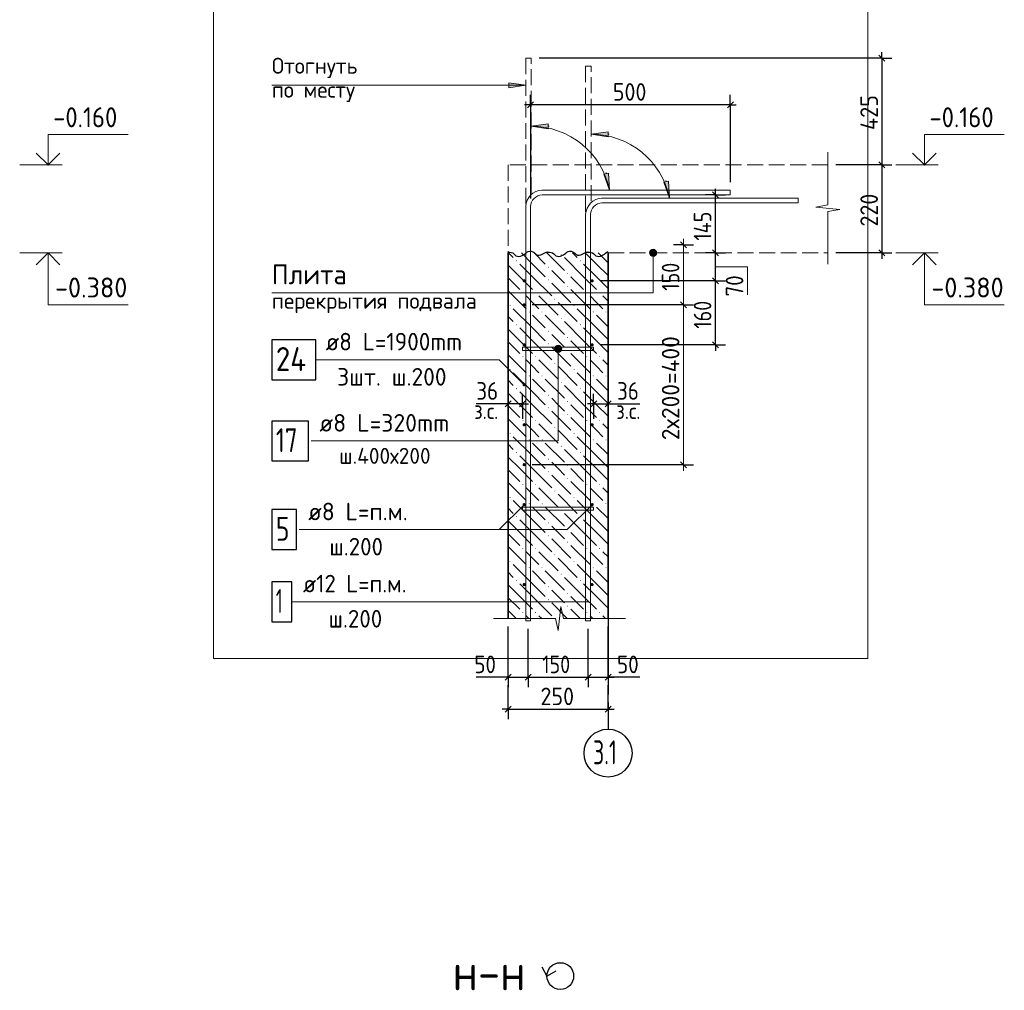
# Model space of a CAD drawing. Header units: millimetres. Extents: x 0 to 59400, y 0 to 42000.
# Tile 9 of 28: x 21762 to 34081, y 14978 to 27120. Entities that reach past the tile are written whole.
import ezdxf

# ---------------------------------------------------------------- set-up
doc = ezdxf.new("R2010")
doc.units = ezdxf.units.MM
doc.linetypes.add('______2', pattern=[270, 200, -70])
doc.linetypes.add('______5', pattern=[1100, 800, -100, 100, -100])
for name, color, linetype, lineweight in [('Standard', 7, 'Continuous', 25), ('ЖБ Перекрытие верхний уровень', 7, '______2', 25), ('ЖБ Стена верхний уровень', 7, 'Continuous', 35), ('Заголовок чертежа', 7, 'Continuous', 25), ('Позиционная метка диаметр_ шаг', 7, 'Continuous', 13), ('Позиционная метка линия выноска', 7, 'Continuous', 13), ('Примечания', 7, 'Continuous', 13), ('Стена фоновая арматура У1', 7, 'Continuous', 18), ('Стена фоновая арматура Х1', 7, 'Continuous', 35), ('Стена фоновая затяжка С-обр.', 52, 'Continuous', 25)]:
    doc.layers.add(name, color=color, linetype=linetype, lineweight=lineweight)
doc.layers.add('Оси', color=7, linetype='______5')
doc.layers.add('Размерная выноска', color=7, linetype='Continuous')
doc.layers.add('Стена ДОП арматура У', color=7, linetype='Continuous', lineweight=35, true_color=0x5a2814)
doc.styles.add('ISOCPEUR', font='txt')

msp = doc.modelspace()

# ---------------------------------------------------------------- hatches: boundary and pattern name
at = {"layer": 'ЖБ Стена верхний уровень', "linetype": 'Continuous', "lineweight": 18, "transparency": 33554687}
for points in [[(28531, 24184), (28538, 24191), (28544, 24184), (28538, 24178)], [(27971, 24104), (27978, 24111), (27984, 24104), (27978, 24098)], [(28371, 24024), (28378, 24031), (28384, 24024), (28378, 24018)], [(28771, 24104), (28778, 24111), (28784, 24104), (28778, 24098)], [(28611, 23944), (28618, 23951), (28624, 23944), (28618, 23938)], [(28371, 23864), (28378, 23871), (28384, 23864), (28378, 23858)], [(28611, 23784), (28618, 23791), (28624, 23784), (28618, 23778)], [(28051, 23704), (28058, 23711), (28064, 23704), (28058, 23698)], [(28211, 23704), (28218, 23711), (28224, 23704), (28218, 23698)], [(28851, 23704), (28858, 23711), (28864, 23704), (28858, 23698)], [(29011, 23704), (29018, 23711), (29024, 23704), (29018, 23698)], [(27891, 23544), (27898, 23551), (27904, 23544), (27898, 23538)], [(28451, 23624), (28458, 23631), (28464, 23624), (28458, 23618)], [(28691, 23544), (28698, 23551), (28704, 23544), (28698, 23538)], [(28131, 23464), (28138, 23471), (28144, 23464), (28138, 23458)], [(28291, 23464), (28298, 23471), (28304, 23464), (28298, 23458)], [(28931, 23464), (28938, 23471), (28944, 23464), (28938, 23458)], [(29091, 23464), (29098, 23471), (29104, 23464), (29098, 23458)], [(27971, 23304), (27978, 23311), (27984, 23304), (27978, 23298)], [(28531, 23384), (28538, 23391), (28544, 23384), (28538, 23378)], [(28771, 23304), (28778, 23311), (28784, 23304), (28778, 23298)], [(28371, 23224), (28378, 23231), (28384, 23224), (28378, 23218)], [(28371, 23064), (28378, 23071), (28384, 23064), (28378, 23058)], [(28611, 23144), (28618, 23151), (28624, 23144), (28618, 23138)], [(28611, 22984), (28618, 22991), (28624, 22984), (28618, 22978)], [(28051, 22904), (28058, 22911), (28064, 22904), (28058, 22898)], [(28211, 22904), (28218, 22911), (28224, 22904), (28218, 22898)], [(28451, 22824), (28458, 22831), (28464, 22824), (28458, 22818)], [(28851, 22904), (28858, 22911), (28864, 22904), (28858, 22898)], [(29011, 22904), (29018, 22911), (29024, 22904), (29018, 22898)], [(27891, 22744), (27898, 22751), (27904, 22744), (27898, 22738)], [(28131, 22664), (28138, 22671), (28144, 22664), (28138, 22658)], [(28291, 22664), (28298, 22671), (28304, 22664), (28298, 22658)], [(28691, 22744), (28698, 22751), (28704, 22744), (28698, 22738)], [(28931, 22664), (28938, 22671), (28944, 22664), (28938, 22658)], [(29091, 22664), (29098, 22671), (29104, 22664), (29098, 22658)], [(28531, 22584), (28538, 22591), (28544, 22584), (28538, 22578)], [(27971, 22504), (27978, 22511), (27984, 22504), (27978, 22498)], [(28371, 22424), (28378, 22431), (28384, 22424), (28378, 22418)], [(28771, 22504), (28778, 22511), (28784, 22504), (28778, 22498)], [(28611, 22344), (28618, 22351), (28624, 22344), (28618, 22338)], [(28371, 22264), (28378, 22271), (28384, 22264), (28378, 22258)], [(28611, 22184), (28618, 22191), (28624, 22184), (28618, 22178)], [(28051, 22104), (28058, 22111), (28064, 22104), (28058, 22098)], [(28211, 22104), (28218, 22111), (28224, 22104), (28218, 22098)], [(28851, 22104), (28858, 22111), (28864, 22104), (28858, 22098)], [(29011, 22104), (29018, 22111), (29024, 22104), (29018, 22098)], [(27891, 21944), (27898, 21951), (27904, 21944), (27898, 21938)], [(28451, 22024), (28458, 22031), (28464, 22024), (28458, 22018)], [(28691, 21944), (28698, 21951), (28704, 21944), (28698, 21938)], [(28131, 21864), (28138, 21871), (28144, 21864), (28138, 21858)], [(28291, 21864), (28298, 21871), (28304, 21864), (28298, 21858)], [(28931, 21864), (28938, 21871), (28944, 21864), (28938, 21858)], [(29091, 21864), (29098, 21871), (29104, 21864), (29098, 21858)], [(27971, 21704), (27978, 21711), (27984, 21704), (27978, 21698)], [(28531, 21784), (28538, 21791), (28544, 21784), (28538, 21778)], [(28771, 21704), (28778, 21711), (28784, 21704), (28778, 21698)], [(28371, 21624), (28378, 21631), (28384, 21624), (28378, 21618)], [(28371, 21464), (28378, 21471), (28384, 21464), (28378, 21458)], [(28611, 21544), (28618, 21551), (28624, 21544), (28618, 21538)], [(28611, 21384), (28618, 21391), (28624, 21384), (28618, 21378)], [(28051, 21304), (28058, 21311), (28064, 21304), (28058, 21298)], [(28211, 21304), (28218, 21311), (28224, 21304), (28218, 21298)], [(28451, 21224), (28458, 21231), (28464, 21224), (28458, 21218)], [(28851, 21304), (28858, 21311), (28864, 21304), (28858, 21298)], [(29011, 21304), (29018, 21311), (29024, 21304), (29018, 21298)], [(27891, 21144), (27898, 21151), (27904, 21144), (27898, 21138)], [(28131, 21064), (28138, 21071), (28144, 21064), (28138, 21058)], [(28291, 21064), (28298, 21071), (28304, 21064), (28298, 21058)], [(28691, 21144), (28698, 21151), (28704, 21144), (28698, 21138)], [(28931, 21064), (28938, 21071), (28944, 21064), (28938, 21058)], [(29091, 21064), (29098, 21071), (29104, 21064), (29098, 21058)], [(28531, 20984), (28538, 20991), (28544, 20984), (28538, 20978)], [(27971, 20904), (27978, 20911), (27984, 20904), (27978, 20898)], [(28371, 20824), (28378, 20831), (28384, 20824), (28378, 20818)], [(28771, 20904), (28778, 20911), (28784, 20904), (28778, 20898)], [(28611, 20744), (28618, 20751), (28624, 20744), (28618, 20738)], [(28371, 20664), (28378, 20671), (28384, 20664), (28378, 20658)], [(28611, 20584), (28618, 20591), (28624, 20584), (28618, 20578)], [(28051, 20504), (28058, 20511), (28064, 20504), (28058, 20498)], [(28211, 20504), (28218, 20511), (28224, 20504), (28218, 20498)], [(28851, 20504), (28858, 20511), (28864, 20504), (28858, 20498)], [(29011, 20504), (29018, 20511), (29024, 20504), (29018, 20498)], [(27891, 20344), (27898, 20351), (27904, 20344), (27898, 20338)], [(28451, 20424), (28458, 20431), (28464, 20424), (28458, 20418)], [(28691, 20344), (28698, 20351), (28704, 20344), (28698, 20338)], [(28131, 20264), (28138, 20271), (28144, 20264), (28138, 20258)], [(28291, 20264), (28298, 20271), (28304, 20264), (28298, 20258)], [(28931, 20264), (28938, 20271), (28944, 20264), (28938, 20258)], [(29091, 20264), (29098, 20271), (29104, 20264), (29098, 20258)], [(27971, 20104), (27978, 20111), (27984, 20104), (27978, 20098)], [(28531, 20184), (28538, 20191), (28544, 20184), (28538, 20178)], [(28771, 20104), (28778, 20111), (28784, 20104), (28778, 20098)], [(28371, 20024), (28378, 20031), (28384, 20024), (28378, 20018)], [(28371, 19864), (28378, 19871), (28384, 19864), (28378, 19858)], [(28611, 19944), (28618, 19951), (28624, 19944), (28618, 19938)], [(28051, 19704), (28058, 19711), (28064, 19704), (28058, 19698)], [(28211, 19704), (28218, 19711), (28224, 19704), (28218, 19698)], [(28611, 19784), (28618, 19791), (28624, 19784), (28618, 19778)], [(28851, 19704), (28858, 19711), (28864, 19704), (28858, 19698)], [(29011, 19704), (29018, 19711), (29024, 19704), (29018, 19698)], [(28456, 19629), (28458, 19631), (28460, 19629)]]:
    msp.add_hatch(color=7, dxfattribs=at).paths.add_polyline_path(points, flags=16)
at = {"layer": 'Позиционная метка линия выноска', "linetype": 'Continuous', "lineweight": 13, "transparency": 33554687}
for points in [[(29725, 24226), (29648, 24226), (29642, 24203)], [(29725, 24226), (29642, 24203), (29732, 24203)], [(29732, 24203), (29642, 24203), (29648, 24181)], [(29709, 24242), (29664, 24242), (29648, 24226)], [(29709, 24242), (29648, 24226), (29725, 24226)], [(29732, 24203), (29648, 24181), (29725, 24181)], [(29725, 24181), (29648, 24181), (29664, 24165)], [(29664, 24242), (29709, 24242), (29687, 24248)], [(29725, 24181), (29664, 24165), (29709, 24165)], [(29709, 24165), (29664, 24165), (29687, 24158)], [(28460, 23026), (28537, 23026), (28521, 23042)], [(28460, 23026), (28521, 23042), (28476, 23042)], [(28476, 23042), (28521, 23042), (28498, 23048)], [(28453, 23003), (28543, 23003), (28537, 23026)], [(28453, 23003), (28537, 23026), (28460, 23026)], [(28460, 22981), (28543, 23003), (28453, 23003)], [(28460, 22981), (28537, 22981), (28543, 23003)], [(28476, 22965), (28537, 22981), (28460, 22981)], [(28476, 22965), (28521, 22965), (28537, 22981)], [(28521, 22965), (28476, 22965), (28498, 22958)]]:
    msp.add_hatch(color=7, dxfattribs=at).paths.add_polyline_path(points)
at = {"layer": 'Примечания', "linetype": 'Continuous', "lineweight": 13, "transparency": 33554687}
for points in [[(27883, 26270), (28093, 26300), (27883, 26330)], [(28373, 25817), (28163, 25787), (28373, 25757)], [(29123, 25717), (28913, 25687), (29123, 25657)]]:
    msp.add_hatch(color=7, dxfattribs=at).paths.add_polyline_path(points)
for points in [[(29130, 25200), (29143, 24988), (29071, 25188)], [(29880, 25099), (29893, 24888), (29821, 25087)]]:
    msp.add_hatch(color=7, dxfattribs=at).paths.add_polyline_path(points, flags=16)
at = {"layer": 'Стена ДОП арматура У', "linetype": 'Continuous', "lineweight": 25, "transparency": 33554687}
for points in [[(28093, 23553), (28092, 23561), (28087, 23567), (28081, 23572), (28073, 23573), (28066, 23572), (28059, 23567), (28055, 23561), (28053, 23553), (28055, 23546), (28059, 23539), (28066, 23535), (28073, 23533), (28081, 23535), (28087, 23539), (28092, 23546)], [(28093, 22553), (28092, 22561), (28087, 22567), (28081, 22572), (28073, 22573), (28066, 22572), (28059, 22567), (28055, 22561), (28053, 22553), (28055, 22546), (28059, 22539), (28066, 22535), (28073, 22533), (28081, 22535), (28087, 22539), (28092, 22546)], [(28093, 21553), (28092, 21561), (28087, 21567), (28081, 21572), (28073, 21573), (28066, 21572), (28059, 21567), (28055, 21561), (28053, 21553), (28055, 21546), (28059, 21539), (28066, 21535), (28073, 21533), (28081, 21535), (28087, 21539), (28092, 21546)]]:
    msp.add_hatch(color=7, dxfattribs=at).paths.add_polyline_path(points)
at = {"layer": 'Стена фоновая арматура У1', "linetype": 'Continuous', "lineweight": 13, "transparency": 33554687}
for points in [[(28093, 23853), (28092, 23861), (28087, 23867), (28081, 23872), (28073, 23873), (28066, 23872), (28059, 23867), (28055, 23861), (28053, 23853), (28055, 23846), (28059, 23839), (28066, 23835), (28073, 23833), (28081, 23835), (28087, 23839), (28092, 23846)], [(28943, 23853), (28942, 23861), (28937, 23867), (28931, 23872), (28923, 23873), (28916, 23872), (28909, 23867), (28905, 23861), (28903, 23853), (28905, 23846), (28909, 23839), (28916, 23835), (28923, 23833), (28931, 23835), (28937, 23839), (28942, 23846)], [(28093, 23053), (28092, 23061), (28087, 23067), (28081, 23072), (28073, 23073), (28066, 23072), (28059, 23067), (28055, 23061), (28053, 23053), (28055, 23046), (28059, 23039), (28066, 23035), (28073, 23033), (28081, 23035), (28087, 23039), (28092, 23046)], [(28943, 23053), (28942, 23061), (28937, 23067), (28931, 23072), (28923, 23073), (28916, 23072), (28909, 23067), (28905, 23061), (28903, 23053), (28905, 23046), (28909, 23039), (28916, 23035), (28923, 23033), (28931, 23035), (28937, 23039), (28942, 23046)], [(28093, 22053), (28092, 22061), (28087, 22067), (28081, 22072), (28073, 22073), (28066, 22072), (28059, 22067), (28055, 22061), (28053, 22053), (28055, 22046), (28059, 22039), (28066, 22035), (28073, 22033), (28081, 22035), (28087, 22039), (28092, 22046)], [(28943, 22053), (28942, 22061), (28937, 22067), (28931, 22072), (28923, 22073), (28916, 22072), (28909, 22067), (28905, 22061), (28903, 22053), (28905, 22046), (28909, 22039), (28916, 22035), (28923, 22033), (28931, 22035), (28937, 22039), (28942, 22046)], [(28093, 21053), (28092, 21061), (28087, 21067), (28081, 21072), (28073, 21073), (28066, 21072), (28059, 21067), (28055, 21061), (28053, 21053), (28055, 21046), (28059, 21039), (28066, 21035), (28073, 21033), (28081, 21035), (28087, 21039), (28092, 21046)], [(28943, 21053), (28942, 21061), (28937, 21067), (28931, 21072), (28923, 21073), (28916, 21072), (28909, 21067), (28905, 21061), (28903, 21053), (28905, 21046), (28909, 21039), (28916, 21035), (28923, 21033), (28931, 21035), (28937, 21039), (28942, 21046)], [(28093, 20053), (28092, 20061), (28087, 20067), (28081, 20072), (28073, 20073), (28066, 20072), (28059, 20067), (28055, 20061), (28053, 20053), (28055, 20046), (28059, 20039), (28066, 20035), (28073, 20033), (28081, 20035), (28087, 20039), (28092, 20046)], [(28943, 20053), (28942, 20061), (28937, 20067), (28931, 20072), (28923, 20073), (28916, 20072), (28909, 20067), (28905, 20061), (28903, 20053), (28905, 20046), (28909, 20039), (28916, 20035), (28923, 20033), (28931, 20035), (28937, 20039), (28942, 20046)]]:
    msp.add_hatch(color=7, dxfattribs=at).paths.add_polyline_path(points)

# ---------------------------------------------------------------- linework, layer by layer
at = {"layer": 'Standard', "color": 254, "linetype": 'Continuous', "lineweight": 13, "true_color": 0xc4c4ff, "transparency": 33554687}
msp.add_line((24187, 28856), (24187, 19129), dxfattribs=at)
at = {"layer": 'Standard', "color": 7, "linetype": 'Continuous', "lineweight": -3, "transparency": 33554687}
for p, q in [((32550, 26638), (28263, 26638)), ((32550, 26638), (32425, 26638)), ((32550, 26638), (32550, 26713)), ((32550, 26638), (32675, 26638)), ((32550, 26638), (32550, 25303)), ((28153, 26057), (28153, 26182)), ((30653, 26057), (30653, 26182)), ((28153, 26057), (28078, 26057)), ((28153, 26057), (28153, 25932)), ((30653, 26057), (30653, 25932)), ((30653, 26057), (30653, 25088)), ((30653, 26057), (30728, 26057)), ((32550, 25303), (32425, 25303)), ((32550, 25303), (32675, 25303)), ((32550, 25303), (32550, 24203)), ((30466, 24928), (30341, 24928)), ((30466, 24928), (30466, 25003)), ((30466, 24928), (30591, 24928)), ((30466, 24928), (30553, 24928)), ((30466, 24203), (30466, 24928)), ((30066, 24303), (29941, 24303)), ((30066, 24303), (30191, 24303)), ((30066, 24303), (30066, 24303)), ((30466, 24203), (30341, 24203)), ((30466, 24203), (30591, 24203)), ((30466, 24203), (30573, 24203)), ((30466, 23853), (30466, 24203)), ((32550, 24203), (31973, 24203)), ((32550, 24203), (32425, 24203)), ((32550, 24203), (32675, 24203)), ((32550, 24203), (32550, 24128)), ((30466, 23853), (30341, 23853)), ((30466, 23853), (30591, 23853)), ((30066, 23553), (29941, 23553)), ((30066, 23553), (30191, 23553)), ((30466, 23053), (30341, 23053)), ((30466, 23053), (30591, 23053)), ((30466, 23053), (30466, 22978)), ((27873, 22316), (27873, 22441)), ((28053, 22316), (28053, 22441)), ((28943, 22316), (28943, 22441)), ((29123, 22316), (29123, 22441)), ((27873, 22316), (27798, 22316)), ((27873, 22316), (27873, 22191)), ((27873, 22316), (27873, 22316)), ((28053, 22316), (27873, 22316)), ((28053, 22316), (28053, 22191)), ((28053, 22316), (28053, 22128)), ((28053, 22316), (28128, 22316)), ((28943, 22316), (28868, 22316)), ((28943, 22316), (28943, 22191)), ((28943, 22316), (28943, 22128)), ((29123, 22316), (29123, 22191)), ((29123, 22316), (29123, 22316)), ((29123, 22316), (29198, 22316)), ((30066, 21553), (28173, 21553)), ((30066, 21553), (29941, 21553)), ((30066, 21553), (30191, 21553)), ((27873, 18895), (27873, 19020)), ((28123, 18895), (28123, 19020)), ((28873, 18895), (28873, 19020)), ((29123, 18895), (29123, 19020)), ((27873, 18895), (27798, 18895)), ((27873, 18895), (27873, 18770)), ((27873, 18895), (28123, 18895)), ((28123, 18895), (28123, 18770)), ((28123, 18895), (28873, 18895)), ((28873, 18895), (28873, 18770)), ((28873, 18895), (29123, 18895)), ((29123, 18895), (29123, 18770)), ((29123, 18895), (29198, 18895)), ((27873, 18495), (27873, 18795)), ((29123, 18495), (29123, 18795)), ((27873, 18495), (27873, 18620)), ((29123, 18495), (29123, 18620)), ((27873, 18495), (27798, 18495)), ((27873, 18495), (27873, 18370)), ((29123, 18495), (29123, 18370)), ((29123, 18495), (29198, 18495))]:
    msp.add_line(p, q, dxfattribs=at)
at = {"layer": 'Standard', "color": 7, "linetype": 'Continuous', "lineweight": 25, "transparency": 33554687}
for p, q in [((32513, 26676), (32588, 26601)), ((28191, 26094), (28116, 26019)), ((30691, 26094), (30616, 26019)), ((32513, 25341), (32588, 25266)), ((30504, 24891), (30429, 24966)), ((30029, 24341), (30104, 24266)), ((30504, 24166), (30429, 24241)), ((32513, 24241), (32588, 24166)), ((30504, 23816), (30429, 23891)), ((30029, 23591), (30104, 23516)), ((30504, 23016), (30429, 23091)), ((27911, 22353), (27836, 22278)), ((28091, 22353), (28016, 22278)), ((28906, 22278), (28981, 22353)), ((29086, 22278), (29161, 22353)), ((30029, 21591), (30104, 21516)), ((27836, 18858), (27911, 18933)), ((28086, 18858), (28161, 18933)), ((28836, 18858), (28911, 18933)), ((29086, 18858), (29161, 18933)), ((27836, 18458), (27911, 18533)), ((29086, 18458), (29161, 18533))]:
    msp.add_line(p, q, dxfattribs=at)
at = {"layer": 'Standard', "color": 7, "linetype": 'Continuous', "lineweight": 13, "transparency": 33554687}
for p, q in [((21762, 25303), (22292, 25303)), ((32725, 25303), (33255, 25303)), ((30066, 24303), (30066, 24378)), ((30066, 24303), (30066, 23553)), ((21762, 24203), (22292, 24203)), ((32725, 24203), (33255, 24203)), ((30066, 23553), (30066, 21553)), ((30066, 21553), (30066, 21478))]:
    msp.add_line(p, q, dxfattribs=at)
at = {"layer": 'Standard', "color": 254, "linetype": 'Continuous', "lineweight": 13, "true_color": 0xc4c4ff, "transparency": 33554687}
msp.add_lwpolyline([(24187, 19129), (32373, 19129), (32373, 28856)], dxfattribs=at)
at = {"layer": 'Standard', "color": 7, "linetype": 'Continuous', "lineweight": -3, "transparency": 33554687}
for points in [[(28153, 26057), (28153, 24949), (28153, 24949), (28153, 24884)], [(30653, 26057), (29039, 26057), (29039, 26057), (28153, 26057)], [(32550, 25303), (32533, 25303), (32533, 25303), (32100, 25303), (32100, 25303), (31973, 25303)], [(30466, 23853), (30449, 23853), (30449, 23853), (29023, 23853)], [(30466, 23053), (30466, 23184), (30466, 23184), (30466, 23853)], [(30066, 23553), (30049, 23553), (30049, 23553), (29897, 23553), (29897, 23553), (28173, 23553)], [(30466, 23053), (30262, 23053), (30262, 23053), (29023, 23053)], [(28943, 22316), (29083, 22316), (29083, 22316), (29123, 22316)], [(27873, 18895), (27873, 18912), (27873, 18912), (27873, 18912), (27873, 18912), (27873, 19529)], [(28123, 18895), (28123, 18912), (28123, 18912), (28123, 18912), (28123, 18912), (28123, 19499)], [(28873, 18895), (28873, 18912), (28873, 18912), (28873, 19499)], [(29123, 18895), (29123, 18912), (29123, 18912), (29123, 19529)], [(27873, 18495), (28116, 18495), (28116, 18495), (29123, 18495)]]:
    msp.add_lwpolyline(points, dxfattribs=at)
at = {"layer": 'Standard', "color": 7, "linetype": 'Continuous', "lineweight": 13, "transparency": 33554687}
for points in [[(22118, 25303), (22118, 25683), (23118, 25683)], [(33081, 25303), (33081, 25683), (34081, 25683)], [(22118, 24203), (22118, 23553), (23118, 23553)], [(33081, 24203), (33081, 23553), (34081, 23553)], [(30466, 24029), (30866, 24029), (30866, 23679)]]:
    msp.add_lwpolyline(points, dxfattribs=at)
at = {"layer": 'Standard', "color": 7, "linetype": 'Continuous', "lineweight": 35, "transparency": 33554687}
for points in [[(21969, 25452), (22118, 25303), (22266, 25452)], [(32933, 25452), (33081, 25303), (33230, 25452)], [(21969, 24055), (22118, 24203), (22266, 24055)], [(32933, 24055), (33081, 24203), (33230, 24055)]]:
    msp.add_lwpolyline(points, dxfattribs=at)
at = {"layer": 'Standard', "color": 7, "linetype": 'Continuous', "lineweight": 25, "transparency": 33554687}
msp.add_lwpolyline([(28295, 15273), (28359, 15156), (28476, 15220)], dxfattribs=at)
msp.add_circle((28526, 15156), 167, dxfattribs=at)
at = {"layer": 'ЖБ Перекрытие верхний уровень', "color": 7, "linetype": '______2', "lineweight": 18, "transparency": 33554687}
for p, q in [((27873, 25303), (27873, 24203)), ((31873, 25303), (27873, 25303)), ((29123, 24203), (31873, 24203))]:
    msp.add_line(p, q, dxfattribs=at)
at = {"layer": 'ЖБ Стена верхний уровень', "color": 7, "linetype": 'Continuous', "lineweight": 35, "transparency": 33554687}
for p, q in [((27873, 24203), (27873, 19629)), ((29123, 19629), (29123, 24203))]:
    msp.add_line(p, q, dxfattribs=at)
at = {"layer": 'ЖБ Стена верхний уровень', "color": 9, "linetype": 'Continuous', "lineweight": 18, "true_color": 0xc7c7c7, "transparency": 33554687}
for p, q in [((27879, 24203), (27938, 24144)), ((28178, 24064), (28039, 24203)), ((28199, 24203), (28338, 24064)), ((28359, 24203), (28578, 23984)), ((28679, 24203), (28738, 24144)), ((28978, 24064), (28839, 24203)), ((28999, 24203), (29123, 24079)), ((28018, 23904), (27873, 24049)), ((28018, 24064), (28178, 23904)), ((28178, 24064), (28338, 23904)), ((28818, 23904), (28578, 24144)), ((28818, 24064), (28978, 23904)), ((28978, 24064), (29123, 23919)), ((28018, 23904), (28178, 23744)), ((28178, 23904), (28418, 23664)), ((28498, 23904), (28418, 23984)), ((28578, 23824), (28498, 23904)), ((28658, 23904), (28818, 23744)), ((28818, 23904), (28978, 23744)), ((28978, 23904), (29123, 23759)), ((27873, 23889), (28018, 23744)), ((28418, 23824), (28658, 23584)), ((27873, 23729), (28098, 23504)), ((28178, 23584), (28098, 23664)), ((28258, 23664), (28498, 23424)), ((28658, 23744), (28898, 23504)), ((28978, 23584), (28898, 23664)), ((29058, 23664), (29123, 23599)), ((28258, 23504), (28178, 23584)), ((28498, 23584), (28738, 23344)), ((29058, 23504), (28978, 23584)), ((27873, 23409), (27938, 23344)), ((28178, 23264), (27938, 23504)), ((28178, 23424), (28338, 23264)), ((28338, 23424), (28578, 23184)), ((28978, 23264), (28738, 23504)), ((28978, 23424), (29123, 23279)), ((28818, 23104), (28578, 23344)), ((28018, 23104), (27873, 23249)), ((28018, 23264), (28178, 23104)), ((28178, 23264), (28338, 23104)), ((28498, 23104), (28418, 23184)), ((28818, 23264), (28978, 23104)), ((28978, 23264), (29123, 23119)), ((27873, 23089), (28018, 22944)), ((28018, 23104), (28178, 22944)), ((28178, 23104), (28418, 22864)), ((28578, 23024), (28498, 23104)), ((28658, 23104), (28818, 22944)), ((28818, 23104), (28978, 22944)), ((28978, 23104), (29123, 22959)), ((27873, 22929), (28098, 22704)), ((28418, 23024), (28658, 22784)), ((28658, 22944), (28898, 22704)), ((28178, 22784), (28098, 22864)), ((28258, 22864), (28498, 22624)), ((28978, 22784), (28898, 22864)), ((29058, 22864), (29123, 22799)), ((28178, 22464), (27938, 22704)), ((28258, 22704), (28178, 22784)), ((28498, 22784), (28738, 22544)), ((28978, 22464), (28738, 22704)), ((29058, 22704), (28978, 22784)), ((27873, 22609), (27938, 22544)), ((28178, 22624), (28338, 22464)), ((28338, 22624), (28578, 22384)), ((28818, 22304), (28578, 22544)), ((28978, 22624), (29123, 22479)), ((28018, 22304), (27873, 22449)), ((28018, 22464), (28178, 22304)), ((28178, 22464), (28338, 22304)), ((28818, 22464), (28978, 22304)), ((28978, 22464), (29123, 22319)), ((28018, 22304), (28178, 22144)), ((28178, 22304), (28418, 22064)), ((28498, 22304), (28418, 22384)), ((28578, 22224), (28498, 22304)), ((28658, 22304), (28818, 22144)), ((28818, 22304), (28978, 22144)), ((28978, 22304), (29123, 22159)), ((27873, 22289), (28018, 22144)), ((28418, 22224), (28658, 21984)), ((27873, 22129), (28098, 21904)), ((28178, 21984), (28098, 22064)), ((28258, 22064), (28498, 21824)), ((28658, 22144), (28898, 21904)), ((28978, 21984), (28898, 22064)), ((29058, 22064), (29123, 21999)), ((28258, 21904), (28178, 21984)), ((28498, 21984), (28738, 21744)), ((29058, 21904), (28978, 21984)), ((27873, 21809), (27938, 21744)), ((28178, 21664), (27938, 21904)), ((28178, 21824), (28338, 21664)), ((28338, 21824), (28578, 21584)), ((28978, 21664), (28738, 21904)), ((28978, 21824), (29123, 21679)), ((28818, 21504), (28578, 21744)), ((28018, 21504), (27873, 21649)), ((28018, 21664), (28178, 21504)), ((28178, 21664), (28338, 21504)), ((28498, 21504), (28418, 21584)), ((28818, 21664), (28978, 21504)), ((28978, 21664), (29123, 21519)), ((27873, 21489), (28018, 21344)), ((28018, 21504), (28178, 21344)), ((28178, 21504), (28418, 21264)), ((28578, 21424), (28498, 21504)), ((28658, 21504), (28818, 21344)), ((28818, 21504), (28978, 21344)), ((28978, 21504), (29123, 21359)), ((27873, 21329), (28098, 21104)), ((28418, 21424), (28658, 21184)), ((28658, 21344), (28898, 21104)), ((28178, 21184), (28098, 21264)), ((28258, 21264), (28498, 21024)), ((28978, 21184), (28898, 21264)), ((29058, 21264), (29123, 21199)), ((28178, 20864), (27938, 21104)), ((28258, 21104), (28178, 21184)), ((28498, 21184), (28738, 20944)), ((28978, 20864), (28738, 21104)), ((29058, 21104), (28978, 21184)), ((27873, 21009), (27938, 20944)), ((28178, 21024), (28338, 20864)), ((28338, 21024), (28578, 20784)), ((28818, 20704), (28578, 20944)), ((28978, 21024), (29123, 20879)), ((28018, 20704), (27873, 20849)), ((28018, 20864), (28178, 20704)), ((28178, 20864), (28338, 20704)), ((28818, 20864), (28978, 20704)), ((28978, 20864), (29123, 20719)), ((28018, 20704), (28178, 20544)), ((28178, 20704), (28418, 20464)), ((28498, 20704), (28418, 20784)), ((28578, 20624), (28498, 20704)), ((28658, 20704), (28818, 20544)), ((28818, 20704), (28978, 20544)), ((28978, 20704), (29123, 20559)), ((27873, 20689), (28018, 20544)), ((28418, 20624), (28658, 20384)), ((27873, 20529), (28098, 20304)), ((28178, 20384), (28098, 20464)), ((28258, 20464), (28498, 20224)), ((28658, 20544), (28898, 20304)), ((28978, 20384), (28898, 20464)), ((29058, 20464), (29123, 20399)), ((28258, 20304), (28178, 20384)), ((28498, 20384), (28738, 20144)), ((29058, 20304), (28978, 20384)), ((27873, 20209), (27938, 20144)), ((28178, 20064), (27938, 20304)), ((28178, 20224), (28338, 20064)), ((28338, 20224), (28578, 19984)), ((28978, 20064), (28738, 20304)), ((28978, 20224), (29123, 20079)), ((28818, 19904), (28578, 20144)), ((28018, 19904), (27873, 20049)), ((28018, 20064), (28178, 19904)), ((28178, 20064), (28338, 19904)), ((28498, 19904), (28418, 19984)), ((28818, 20064), (28978, 19904)), ((28978, 20064), (29123, 19919)), ((27873, 19889), (28018, 19744)), ((28018, 19904), (28178, 19744)), ((28178, 19904), (28418, 19664)), ((28578, 19824), (28498, 19904)), ((28658, 19904), (28818, 19744)), ((28818, 19904), (28978, 19744)), ((28978, 19904), (29123, 19759)), ((27873, 19729), (27973, 19629)), ((28418, 19824), (28613, 19629)), ((28658, 19744), (28773, 19629)), ((28133, 19629), (28098, 19664)), ((28258, 19664), (28293, 19629)), ((28933, 19629), (28898, 19664)), ((29058, 19664), (29093, 19629))]:
    msp.add_line(p, q, dxfattribs=at)
at = {"layer": 'Оси', "color": 8, "linetype": '______5', "lineweight": -3, "transparency": 33554687}
msp.add_line((29123, 20780), (29123, 18245), dxfattribs=at)
at = {"layer": 'Оси', "color": 7, "linetype": 'Continuous', "lineweight": -3, "transparency": 33554687}
msp.add_circle((29123, 17945), 300, dxfattribs=at)
at = {"layer": 'Позиционная метка линия выноска', "color": 7, "linetype": 'Continuous', "lineweight": 13, "transparency": 33554687}
for p, q in [((29642, 24203), (29642, 24203)), ((29687, 24248), (29687, 24248)), ((29687, 24158), (29687, 24158)), ((29732, 24203), (29732, 24203)), ((28498, 23048), (28498, 23048)), ((28453, 23003), (28453, 23003)), ((28498, 22958), (28498, 22958)), ((28543, 23003), (28543, 23003)), ((25167, 19839), (28873, 19839))]:
    msp.add_line(p, q, dxfattribs=at)
for points in [[(29687, 24203), (29687, 23705), (24917, 23705)], [(25407, 21850), (28498, 21850), (28498, 23003)], [(25467, 22865), (27761, 22865), (28073, 22553)], [(25257, 20741), (27761, 20741), (28073, 21053)], [(25807, 20741), (28611, 20741), (28923, 21053)]]:
    msp.add_lwpolyline(points, dxfattribs=at)
for centre in [(29687, 24203), (28498, 23003)]:
    msp.add_circle(centre, 45, dxfattribs=at)
at = {"layer": 'Примечания', "color": 7, "linetype": '______2', "lineweight": 13, "transparency": 33554687}
for p, q in [((28163, 26638), (28093, 26638)), ((28093, 26638), (28093, 24788)), ((28163, 24950), (28163, 26638)), ((28913, 26538), (28843, 26538)), ((28843, 26538), (28843, 24688)), ((28913, 24850), (28913, 26538))]:
    msp.add_line(p, q, dxfattribs=at)
at = {"layer": 'Примечания', "color": 7, "linetype": 'Continuous', "lineweight": 13, "transparency": 33554687}
for p, q in [((24917, 26300), (28093, 26300)), ((27883, 26300), (27868, 26300)), ((28093, 26300), (27883, 26330)), ((27883, 26330), (27883, 26270)), ((27883, 26270), (28093, 26300)), ((28093, 26300), (28093, 26300)), ((28093, 26300), (28093, 26300)), ((28093, 26300), (28093, 26300)), ((28373, 25817), (28163, 25787)), ((28163, 25787), (28163, 25787)), ((28163, 25787), (28163, 25787)), ((28163, 25787), (28163, 25787)), ((28163, 25787), (28373, 25757)), ((28373, 25757), (28373, 25817)), ((28373, 25787), (28388, 25787)), ((29123, 25717), (28913, 25687)), ((28913, 25687), (28913, 25687)), ((28913, 25687), (28913, 25687)), ((28913, 25687), (28913, 25687)), ((28913, 25687), (29123, 25657)), ((29123, 25657), (29123, 25717)), ((29123, 25687), (29138, 25687)), ((31873, 25462), (31873, 24804)), ((29071, 25188), (29130, 25200)), ((29143, 24988), (29071, 25188)), ((29101, 25194), (29098, 25209)), ((29130, 25200), (29143, 24988)), ((29821, 25087), (29880, 25099)), ((29893, 24888), (29821, 25087)), ((29851, 25093), (29848, 25108)), ((29880, 25099), (29893, 24888)), ((29143, 24988), (29143, 24988)), ((29143, 24988), (29143, 24988)), ((29143, 24988), (29143, 24988)), ((29893, 24888), (29893, 24888)), ((29893, 24888), (29893, 24888)), ((29893, 24888), (29893, 24888)), ((31873, 24804), (31723, 24776)), ((31723, 24776), (32023, 24748)), ((32023, 24748), (31873, 24720)), ((31873, 24720), (31873, 24062)), ((31873, 24062), (31873, 24062)), ((28500, 19479), (28533, 19779)), ((28533, 19779), (28566, 19629)), ((27691, 19629), (28467, 19629)), ((28467, 19629), (28500, 19479)), ((28566, 19629), (29341, 19629)), ((29341, 19629), (29341, 19629))]:
    msp.add_line(p, q, dxfattribs=at)
at = {"layer": 'Примечания', "color": 7, "linetype": 'Continuous', "lineweight": 25, "transparency": 33554687}
for points in [[(27873, 24212), (27892, 24212), (27912, 24209), (27930, 24203), (27944, 24192), (27957, 24179), (27971, 24168), (27990, 24161), (28009, 24158), (28029, 24162), (28047, 24169), (28064, 24177), (28079, 24188), (28093, 24199), (28107, 24211), (28124, 24220), (28143, 24224), (28163, 24224), (28183, 24218), (28197, 24208), (28210, 24195), (28224, 24184), (28241, 24175), (28261, 24173), (28281, 24178), (28298, 24186), (28315, 24194), (28333, 24203), (28350, 24211), (28369, 24214), (28373, 24215)], [(28373, 24212), (28392, 24212), (28412, 24209), (28430, 24203), (28444, 24192), (28457, 24179), (28471, 24168), (28490, 24161), (28509, 24158), (28529, 24162), (28547, 24169), (28564, 24177), (28579, 24188), (28593, 24199), (28607, 24211), (28624, 24220), (28643, 24224), (28663, 24224), (28683, 24218), (28697, 24208), (28710, 24195), (28724, 24184), (28741, 24175), (28761, 24173), (28781, 24178), (28798, 24186), (28815, 24194), (28833, 24203), (28850, 24211), (28869, 24214), (28873, 24215)], [(28873, 24212), (28892, 24212), (28912, 24209), (28930, 24203), (28944, 24192), (28957, 24179), (28971, 24168), (28990, 24161), (29009, 24158), (29029, 24162), (29047, 24169), (29064, 24177), (29079, 24188), (29093, 24199), (29107, 24211), (29123, 24219)]]:
    msp.add_lwpolyline(points, dxfattribs=at)
at = {"layer": 'Примечания', "color": 7, "linetype": 'Continuous', "lineweight": 13, "transparency": 33554687}
for centre in [(28163, 24787), (28913, 24687)]:
    msp.add_arc(centre, 1000, 11.603, 90, dxfattribs=at)
at = {"layer": 'Размерная выноска', "color": 7, "linetype": 'Continuous', "lineweight": -3, "transparency": 33554687}
for p, q in [((27873, 22316), (27473, 22316)), ((29123, 22316), (29523, 22316)), ((27873, 18895), (27473, 18895)), ((29523, 18895), (29123, 18895))]:
    msp.add_line(p, q, dxfattribs=at)
at = {"layer": 'Стена ДОП арматура У', "color": 7, "linetype": 'Continuous', "lineweight": 25, "transparency": 33554687}
msp.add_lwpolyline([(24917, 22615), (25467, 22615), (25467, 23115), (24917, 23115), (24917, 22615)], dxfattribs=at)
at = {"layer": 'Стена фоновая арматура У1', "color": 7, "linetype": 'Continuous', "lineweight": 25, "transparency": 33554687}
msp.add_lwpolyline([(24917, 20491), (25227, 20491), (25227, 20991), (24917, 20991), (24917, 20491)], dxfattribs=at)
at = {"layer": 'Стена фоновая арматура Х1', "color": 7, "linetype": 'Continuous', "lineweight": 18, "transparency": 33554687}
for points in [[(28093, 19599), (28093, 24788), (28098, 24825), (28111, 24863), (28131, 24898), (28155, 24927), (28184, 24951), (28219, 24971), (28257, 24983), (28293, 24988), (30653, 24988), (30653, 24928), (28297, 24928), (28270, 24924), (28243, 24915), (28218, 24901), (28197, 24884), (28180, 24864), (28166, 24839), (28157, 24811), (28153, 24784), (28153, 19599), (28093, 19599)], [(28843, 19599), (28843, 24688), (28848, 24725), (28861, 24763), (28881, 24798), (28905, 24827), (28934, 24851), (28969, 24871), (29007, 24883), (29043, 24888), (31503, 24888), (31503, 24828), (29047, 24828), (29020, 24824), (28993, 24815), (28968, 24801), (28947, 24784), (28930, 24764), (28916, 24739), (28907, 24711), (28903, 24684), (28903, 19599), (28843, 19599)]]:
    msp.add_lwpolyline(points, dxfattribs=at)
at = {"layer": 'Стена фоновая арматура Х1', "color": 7, "linetype": 'Continuous', "lineweight": 25, "transparency": 33554687}
msp.add_lwpolyline([(24917, 19589), (25167, 19589), (25167, 20089), (24917, 20089), (24917, 19589)], dxfattribs=at)
at = {"layer": 'Стена фоновая затяжка С-обр.', "color": 98, "linetype": 'Continuous', "lineweight": 13, "true_color": 0x005000, "transparency": 33554687}
for points in [[(28943, 22983), (28053, 22983), (28053, 23023), (28943, 23023), (28943, 22983)], [(28943, 20983), (28053, 20983), (28053, 21023), (28943, 21023), (28943, 20983)]]:
    msp.add_lwpolyline(points, dxfattribs=at)
at = {"layer": 'Стена фоновая затяжка С-обр.', "color": 7, "linetype": 'Continuous', "lineweight": 25, "transparency": 33554687}
msp.add_lwpolyline([(24917, 21600), (25377, 21600), (25377, 22100), (24917, 22100), (24917, 21600)], dxfattribs=at)

# ---------------------------------------------------------------- texts
at = {"layer": 'Standard', "color": 7, "linetype": 'Continuous', "lineweight": 25, "transparency": 33554687, "attachment_point": 7, "style": 'ISOCPEUR'}
for s, insert, char_height, width in [('\\W0.91;500', (29183, 26107), 220, 562), ('\\W0.90;-0.160', (22180, 25775), 250, 1011.77), ('\\W0.90;-0.160', (33144, 25775), 250, 1011.77), ('\\W0.95;-0.380', (22205, 23645), 250, 1067.86), ('\\W0.95;-0.380', (33169, 23645), 250, 1067.86), ('\\W0.87;36', (27475, 22366), 220, 403.94), ('\\W0.87;36', (29236, 22366), 220, 403.94), ('\\W0.87;50', (27450, 18945), 220, 403.92), ('\\W0.83;150', (28300, 18945), 220, 508.57), ('\\W0.87;50', (29236, 18945), 220, 403.94), ('\\W0.91;250', (28278, 18545), 220, 562)]:
    msp.add_mtext(s, dxfattribs=dict(at, insert=insert, char_height=char_height, width=width))
at = {"layer": 'Standard', "color": 7, "linetype": 'Continuous', "lineweight": 25, "transparency": 33554687, "char_height": 220, "attachment_point": 7, "rotation": 90, "style": 'ISOCPEUR'}
for s, insert, width in [('\\W0.92;425', (32500, 25740), 584.44), ('\\W0.91;220', (32500, 24533), 561.99), ('\\W0.83;145', (30416, 24357), 531.43), ('\\W0.83;150', (30016, 23730), 508.57), ('\\W0.87;70', (30816, 23657), 403.93), ('\\W0.83;160', (30416, 23255), 508.57), ('\\W0.97;2х200=400', (30016, 21860), 1513.52)]:
    msp.add_mtext(s, dxfattribs=dict(at, insert=insert, width=width))
at = {"layer": 'Standard', "color": 7, "linetype": 'Continuous', "lineweight": 18, "transparency": 33554687, "char_height": 200, "attachment_point": 7, "style": 'ISOCPEUR'}
for s, insert, width in [('\\W0.90;з.с.', (27447, 22125), 459.94), ('\\W0.90;з.с.', (29225, 22125), 459.94), ('\\W0.97;ш.400х200', (25760, 21564), 1335.95)]:
    msp.add_mtext(s, dxfattribs=dict(at, insert=insert, width=width))
at = {"layer": 'Заголовок чертежа', "color": 7, "linetype": 'Continuous', "lineweight": 50, "transparency": 33554687, "insert": (27179, 14978), "char_height": 450, "width": 1149.52, "attachment_point": 7, "style": 'ISOCPEUR'}
msp.add_mtext('\\W0.91;н-н', dxfattribs=at)
at = {"layer": 'Оси', "color": 7, "linetype": 'Continuous', "lineweight": 25, "transparency": 33554687, "insert": (28936, 17805), "char_height": 300, "width": 473.41, "attachment_point": 7, "style": 'ISOCPEUR'}
msp.add_mtext('\\W0.66;3.1', dxfattribs=at)
at = {"layer": 'Позиционная метка диаметр_ шаг', "color": 7, "linetype": 'Continuous', "lineweight": 18, "transparency": 33554687, "char_height": 200, "attachment_point": 7, "style": 'ISOCPEUR'}
for s, insert, width in [('\\W0.97;Отогнуть', (24917, 26390), 1316.06), ('\\W0.97;по месту', (24917, 26090), 1236.08)]:
    msp.add_mtext(s, dxfattribs=dict(at, insert=insert, width=width))
at = {"layer": 'Позиционная метка диаметр_ шаг', "color": 7, "linetype": 'Continuous', "lineweight": 25, "transparency": 33554687, "attachment_point": 7, "style": 'ISOCPEUR'}
for s, insert, char_height, width in [('\\W0.95;Плита', (24917, 23810), 250, 1093.32), ('\\W0.98;перекрытия подвала', (24917, 23450), 200, 2696.75)]:
    msp.add_mtext(s, dxfattribs=dict(at, insert=insert, char_height=char_height, width=width))
at = {"layer": 'Стена ДОП арматура У', "color": 7, "linetype": 'Continuous', "lineweight": 13, "transparency": 33554687, "attachment_point": 7, "style": 'ISOCPEUR'}
for s, insert, char_height, width in [('\\W0.96;ø8 L=1900mm ', (25591, 22983), 220, 1996.29), ('\\W0.88;24', (24967, 22725), 300, 581.99), ('\\W0.97;3шт. ш.200 ', (25734, 22543), 220, 1712.32)]:
    msp.add_mtext(s, dxfattribs=dict(at, insert=insert, char_height=char_height, width=width))
at = {"layer": 'Стена фоновая арматура У1', "color": 7, "linetype": 'Continuous', "lineweight": 13, "transparency": 33554687, "attachment_point": 7, "style": 'ISOCPEUR'}
for s, insert, char_height, width in [('\\W0.97;ø8 L=п.м. ', (25372, 20858), 220, 1491.88), ('\\W0.78;5', (24967, 20601), 300, 326.41), ('\\W0.95;ш.200 ', (25636, 20418), 220, 962.13)]:
    msp.add_mtext(s, dxfattribs=dict(at, insert=insert, char_height=char_height, width=width))
at = {"layer": 'Стена фоновая арматура Х1', "color": 7, "linetype": 'Continuous', "lineweight": 13, "transparency": 33554687, "attachment_point": 7, "style": 'ISOCPEUR'}
for s, insert, char_height, width in [('\\W0.94;ø12 L=п.м. ', (25307, 19956), 220, 1599.14), ('\\W0.56;1', (24967, 19699), 300, 233.34), ('\\W0.95;ш.200 ', (25626, 19516), 220, 962.13)]:
    msp.add_mtext(s, dxfattribs=dict(at, insert=insert, char_height=char_height, width=width))
at = {"layer": 'Стена фоновая затяжка С-обр.', "color": 7, "linetype": 'Continuous', "lineweight": 13, "transparency": 33554687, "attachment_point": 7, "style": 'ISOCPEUR'}
for s, insert, char_height, width in [('\\W0.98;ø8 L=320mm ', (25512, 21967), 220, 1888.53), ('\\W0.75;17', (24967, 21710), 300, 472.29)]:
    msp.add_mtext(s, dxfattribs=dict(at, insert=insert, char_height=char_height, width=width))

doc.saveas('drawing.dxf')
